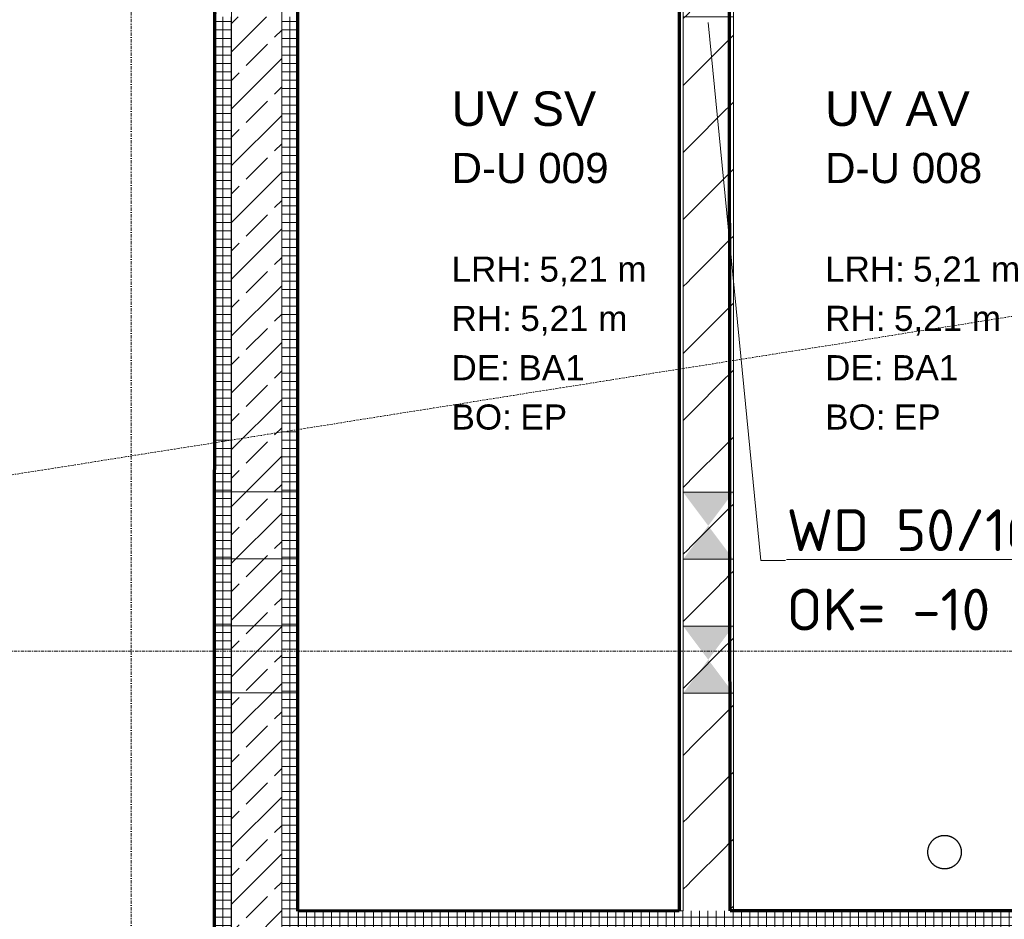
# Model space of a CAD drawing. Header units: millimetres. Extents: x 1523 to 73204, y -91281 to 10268.
# Tile 63 of 120: x 35343 to 38286, y -55032 to -52344. Entities that reach past the tile are written whole.
import ezdxf

# ---------------------------------------------------------------- set-up
doc = ezdxf.new("R2010")
doc.units = ezdxf.units.MM
for name, pattern in [('CAx_nichtHalbton', [20001.0584, 10000, -0.5292, 10000, -0.5292]), ('IMPORT-STRICHPUNKT _7_', [20, 10, -5, 0, -5]), ('Verdeckt 2x', [3.572, 2.3813, -1.1907])]:
    doc.linetypes.add(name, pattern=pattern)
for name, color, linetype, lineweight, true_color in [('90 A--Achsraster _1_50_', 7, 'IMPORT-STRICHPUNKT _7_', 13, 0x656565), ('Neubau_10 A--Wand innen _ Ausbau', 7, 'Continuous', 13, 0x656565), ('Neubau_10 A--Wand innen _tragend_', 7, 'Continuous', 13, 0x656565), ('Neubau_20 A--Gründungsbelag', 7, 'Continuous', 13, 0x656565), ('Neubau_80 A--Raum', 7, 'Continuous', 13, 0x656565), ('Xref_706_5_--_ÜP_-1_000_16_Übersichtsplan UG_IFC 2025_01_13_dwg', 7, 'Continuous', 13, 0x767676), ('XX', 7, 'Continuous', 18, 0x804040)]:
    doc.layers.add(name, color=color, linetype=linetype, lineweight=lineweight, true_color=true_color)
doc.layers.add('M-EQPM-___-IDEN', color=7, linetype='Continuous', lineweight=9)
doc.styles.add('Arial', font='arial.ttf', dxfattribs={"height": 75})
doc.styles.add('Arial_B_1', font='txt', dxfattribs={"height": 103.174603})
doc.styles.add('Arial_B_2', font='txt', dxfattribs={"height": 90.277778})
doc.styles.add('ISOCPEUR', font='isocpeur.ttf', dxfattribs={"height": 125})
pattern_1 = [(356.336, (0, 0), (1.597632, 24.948899), []), (86.336, (0, 0), (-24.948899, 1.597632), [])]

# ---------------------------------------------------------------- blocks, each defined once
blk = doc.blocks.new('Xref_706_5_--_ÜP_-1_000_11_Übersichtsplan UG_IFC 2024_09_30_dwg__X203-41959773-SuD_-1UG gesamt Plot  - Blatt 7')
at = {"layer": 'Neubau_10 A--Wand innen _ Ausbau', "color": 9, "true_color": 0xcbcbcb}
for p, q in [((40978.7, -94404.3), (40967.7, -94390.5)), ((41177.5, -94426.3), (41166.5, -94412.5)), ((41376.3, -94448.4), (41365.2, -94434.6)), ((41575.1, -94470.4), (41564, -94456.6)), ((41773.8, -94492.5), (41762.8, -94478.7)), ((41973.2, -94514.6), (41962.2, -94500.8)), ((42172, -94536.7), (42161, -94522.9)), ((42370.8, -94558.7), (42359.8, -94544.9)), ((42569.6, -94580.8), (42558.5, -94567)), ((42768.4, -94602.8), (42757.3, -94589)), ((42967.7, -94625), (42956.7, -94611.2)), ((43166.5, -94647), (43155.5, -94633.2)), ((43365.3, -94669.1), (43354.3, -94655.3)), ((43564.1, -94691.1), (43553, -94677.3)), ((43762.9, -94713.2), (43751.8, -94699.4)), ((43962.3, -94735.3), (43951.2, -94721.5)), ((44161, -94757.4), (44150, -94743.6)), ((44359.8, -94779.4), (44348.8, -94765.6)), ((44558.6, -94801.5), (44547.6, -94787.7)), ((44757.4, -94823.6), (44746.3, -94809.7))]:
    blk.add_line(p, q, dxfattribs=at)
blk = doc.blocks.new('Xref_706_5_--_ÜP_-1_000_11_Übersichtsplan UG_IFC 2024_09_30_dwg__X204-41959774-SuD_-1UG gesamt Plot  - Blatt 7')
at = {"layer": 'Neubau_10 A--Wand innen _ Ausbau', "color": 9, "true_color": 0xcbcbcb}
for p, q in [((40967.7, -94390.5), (40956.6, -94376.7)), ((41166.5, -94412.5), (41155.4, -94398.7)), ((41365.2, -94434.6), (41354.2, -94420.8)), ((41564, -94456.6), (41553, -94442.8)), ((41762.8, -94478.7), (41751.8, -94464.9)), ((41962.2, -94500.8), (41951.1, -94487)), ((42161, -94522.9), (42149.9, -94509.1)), ((42359.8, -94544.9), (42348.7, -94531.1)), ((42558.5, -94567), (42547.5, -94553.2)), ((42757.3, -94589), (42746.3, -94575.2)), ((42956.7, -94611.2), (42945.7, -94597.4)), ((43155.5, -94633.2), (43144.4, -94619.4)), ((43354.3, -94655.3), (43343.2, -94641.5)), ((43553, -94677.3), (43542, -94663.5)), ((43751.8, -94699.4), (43740.8, -94685.6)), ((43951.2, -94721.5), (43940.2, -94707.7)), ((44150, -94743.6), (44138.9, -94729.8)), ((44348.8, -94765.6), (44337.7, -94751.8)), ((44547.6, -94787.7), (44536.5, -94773.9)), ((44746.3, -94809.7), (44735.3, -94795.9))]:
    blk.add_line(p, q, dxfattribs=at)
blk = doc.blocks.new('Xref_706_5_--_ÜP_-1_000_11_Übersichtsplan UG_IFC 2024_09_30_dwg__X205-41959775-SuD_-1UG gesamt Plot  - Blatt 7')
at = {"layer": 'Neubau_10 A--Wand innen _ Ausbau', "color": 9, "true_color": 0xcbcbcb}
for p, q in [((41056, -94274.5), (41045, -94260.7)), ((41254.8, -94296.5), (41243.7, -94282.7)), ((41453.6, -94318.6), (41442.5, -94304.8)), ((41652.3, -94340.7), (41641.3, -94326.9)), ((41851.1, -94362.7), (41840.1, -94348.9)), ((42050.5, -94384.8), (42039.5, -94371)), ((42249.3, -94406.9), (42238.3, -94393.1)), ((42448.1, -94429), (42437, -94415.2)), ((42646.9, -94451), (42635.8, -94437.2)), ((42845.6, -94473.1), (42834.6, -94459.3)), ((43045, -94495.2), (43034, -94481.4)), ((43243.8, -94517.3), (43232.8, -94503.5)), ((43442.6, -94539.3), (43431.5, -94525.5)), ((43641.4, -94561.4), (43630.3, -94547.6)), ((43840.2, -94583.4), (43829.1, -94569.6)), ((44039.5, -94605.6), (44028.5, -94591.8)), ((44238.3, -94627.6), (44227.3, -94613.8)), ((44437.1, -94649.7), (44426.1, -94635.9)), ((44635.9, -94671.7), (44624.8, -94657.9)), ((44834.7, -94693.8), (44823.6, -94680))]:
    blk.add_line(p, q, dxfattribs=at)
blk = doc.blocks.new('Xref_706_5_--_ÜP_-1_000_11_Übersichtsplan UG_IFC 2024_09_30_dwg__X206-41959776-SuD_-1UG gesamt Plot  - Blatt 7')
at = {"layer": 'Neubau_10 A--Wand innen _ Ausbau', "color": 9, "true_color": 0xcbcbcb}
for p, q in [((41067.1, -94288.3), (41056, -94274.5)), ((41265.8, -94310.3), (41254.8, -94296.5)), ((41464.6, -94332.4), (41453.6, -94318.6)), ((41663.4, -94354.5), (41652.3, -94340.7)), ((41862.2, -94376.5), (41851.1, -94362.7)), ((42061.6, -94398.6), (42050.5, -94384.8)), ((42260.3, -94420.7), (42249.3, -94406.9)), ((42459.1, -94442.8), (42448.1, -94429)), ((42657.9, -94464.8), (42646.9, -94451)), ((42856.7, -94486.9), (42845.6, -94473.1)), ((43056.1, -94509), (43045, -94495.2)), ((43254.9, -94531.1), (43243.8, -94517.3)), ((43453.6, -94553.1), (43442.6, -94539.3)), ((43652.4, -94575.2), (43641.4, -94561.4)), ((43851.2, -94597.2), (43840.2, -94583.4)), ((44050.6, -94619.4), (44039.5, -94605.6)), ((44249.4, -94641.4), (44238.3, -94627.6)), ((44448.1, -94663.5), (44437.1, -94649.7)), ((44646.9, -94685.5), (44635.9, -94671.7)), ((44836.1, -94695.5), (44834.7, -94693.8))]:
    blk.add_line(p, q, dxfattribs=at)
blk = doc.blocks.new('Xref_706_5_--_ÜP_-1_000_11_Übersichtsplan UG_IFC 2024_09_30_dwg__X207-41959777-SuD_-1UG gesamt Plot  - Blatt 7')
at = {"layer": 'Neubau_10 A--Wand innen _ Ausbau', "color": 9, "true_color": 0xcbcbcb}
for p, q in [((41155.4, -94398.7), (41067.1, -94288.3)), ((41354.2, -94420.8), (41265.8, -94310.3)), ((41553, -94442.8), (41464.6, -94332.4)), ((40956.6, -94376.7), (40948.6, -94366.6)), ((41751.8, -94464.9), (41663.4, -94354.5)), ((41876.4, -94394.2), (41862.2, -94376.5)), ((41951.1, -94487), (41877, -94394.3)), ((42149.9, -94509.1), (42061.6, -94398.6)), ((42348.7, -94531.1), (42260.3, -94420.7)), ((42547.5, -94553.2), (42459.1, -94442.8)), ((42746.3, -94575.2), (42657.9, -94464.8)), ((42870.9, -94504.6), (42856.7, -94486.9)), ((42945.7, -94597.4), (42871.5, -94504.7)), ((43144.4, -94619.4), (43056.1, -94509)), ((43343.2, -94641.5), (43254.9, -94531.1)), ((43542, -94663.5), (43453.6, -94553.1)), ((43740.8, -94685.6), (43652.4, -94575.2)), ((43865.4, -94615), (43851.2, -94597.2)), ((43940.2, -94707.7), (43866, -94615)), ((44138.9, -94729.8), (44050.6, -94619.4)), ((44337.7, -94751.8), (44249.4, -94641.4)), ((44536.5, -94773.9), (44448.1, -94663.5)), ((44735.3, -94795.9), (44646.9, -94685.5))]:
    blk.add_line(p, q, dxfattribs=at)
blk = doc.blocks.new('Xref_706_5_--_ÜP_-1_000_11_Übersichtsplan UG_IFC 2024_09_30_dwg_Standard-Rastermarker_2-41960555-SuD_-1UG gesamt Plot  - Blatt 7')
at = {"layer": '90 A--Achsraster _1_50_', "color": 9, "true_color": 0xcbcbcb}
blk.add_line((0, 0), (40099.1, 0), dxfattribs=at)
blk = doc.blocks.new('Xref_706_5_--_ÜP_-1_000_11_Übersichtsplan UG_IFC 2024_09_30_dwg_Standard-Rastermarker_6-41960559-SuD_-1UG gesamt Plot  - Blatt 7')
at = {"layer": '90 A--Achsraster _1_50_', "color": 9, "true_color": 0xcbcbcb, "flags": 128}
blk.add_lwpolyline([(0, 0), (750, 0), (31250, 0), (32000, 0)], dxfattribs=at)
blk = doc.blocks.new('Xref_706_5_--_ÜP_-1_000_11_Übersichtsplan UG_IFC 2024_09_30_dwg_Standard-Rastermarker_29-41960583-SuD_-1UG gesamt Plot  - Blatt 7')
at = {"layer": '90 A--Achsraster _1_50_', "color": 9, "true_color": 0xcbcbcb}
blk.add_line((0, 0), (53500.2, 0), dxfattribs=at)
blk = doc.blocks.new('Xref_706_5_--_ÜP_-1_000_16_Übersichtsplan UG_IFC 2025_01_13_dwg-35469238-SuD_-1UG gesamt Plot  - Blatt 7')
at = {"layer": 'Neubau_10 A--Wand innen _ Ausbau', "true_color": 0xededed}
for points in [[(48044.1, -92493), (47949.1, -92411.8), (47939.5, -92561.5)], [(48148.7, -92424.6), (48044.1, -92493), (48139.1, -92574.3)], [(48443.3, -92518.6), (48348.3, -92437.3), (48338.7, -92587)], [(48547.9, -92450.1), (48443.3, -92518.6), (48538.3, -92599.8)]]:
    blk.add_hatch(color=7, dxfattribs=at).paths.add_polyline_path(points)
at = {"layer": 'Neubau_10 A--Wand innen _tragend_', "true_color": 0xcbcbcb}
h = blk.add_hatch(dxfattribs=at)
h.set_pattern_fill('FP_11', color=9, style=0, pattern_type=2)
h.set_pattern_definition([(266.336, (0, 0), (-24.948899, 1.597632), []), (356.336, (0, 0), (1.597632, 24.948899), [])])
h.paths.add_polyline_path([(49163.4, -93792.2), (49326.3, -91247.4), (49276.4, -91244.2), (49113.5, -93789)])
h = blk.add_hatch(dxfattribs=at)
h.set_pattern_fill('FP_7', color=9, style=0, pattern_type=2)
h.set_pattern_definition(pattern_1)
h.paths.add_polyline_path([(46448.9, -93618.4), (45949.9, -93586.4), (46046.5, -93642.7), (46345.9, -93661.9)])
h.paths.add_polyline_path([(49359.8, -93854.9), (49362.9, -93805), (46448.9, -93618.4), (46445.7, -93668.3), (49309.9, -93851.7)])
h.paths.add_polyline_path([(45946.7, -93636.3), (45949.9, -93586.4), (45221.4, -93539.8), (45218.2, -93589.7)])
h = blk.add_hatch(dxfattribs=at)
h.set_pattern_fill('FP_4', color=9, style=0, pattern_type=2)
h.set_pattern_definition([(131.336, (0, 0), (90.10192, 79.25683), []), (131.336, (-45.05, -39.63), (90.10192, 79.25683), [90, -30])])
h.paths.add_polyline_path([(49359.8, -93854.9), (46445.7, -93668.3), (46436.1, -93818), (49350.2, -94004.6)])
h.paths.add_polyline_path([(46191.4, -93727.2), (46037, -93792.4), (46336.3, -93811.6), (46191.4, -93727.2)])
h.paths.add_polyline_path([(46345.9, -93661.9), (46046.5, -93642.7), (46191.4, -93727.2)])
h.paths.add_polyline_path([(45937.2, -93786), (45946.7, -93636.3), (45218.2, -93589.7), (45208.7, -93739.4)])
h = blk.add_hatch(dxfattribs=at)
h.set_pattern_fill('FP_7', color=9, style=0, pattern_type=2)
h.set_pattern_definition(pattern_1)
h.paths.add_polyline_path([(46432.9, -93867.9), (46336.3, -93811.6), (46037, -93792.4), (45934, -93835.9), (46183.5, -93851.9)])
h.paths.add_polyline_path([(49347, -94054.5), (49350.2, -94004.6), (46436.1, -93818), (46432.9, -93867.9), (49297.1, -94051.3)])
h.paths.add_polyline_path([(45934, -93835.9), (45937.2, -93786), (45208.7, -93739.4), (45205.5, -93789.3)])
at = {"layer": 'Neubau_10 A--Wand innen _ Ausbau', "color": 9, "true_color": 0xcbcbcb}
blk.add_line((49196.5, -92491.7), (48547.9, -92450.1), dxfattribs=at)
at = {"layer": 'Neubau_10 A--Wand innen _ Ausbau', "color": 9, "true_color": 0xcbcbcb, "flags": 128}
for points in [[(47939.5, -92561.5), (46522.4, -92470.7), (46523.2, -92458.3), (46524, -92445.8), (46530.4, -92346), (46531.2, -92333.5), (46532, -92321), (46033, -92289.1), (45304.5, -92242.4)], [(48139.1, -92574.3), (48139.9, -92561.8), (48140.7, -92549.3), (48147.1, -92449.5), (48147.9, -92437), (48148.7, -92424.6), (47949.1, -92411.8), (46532, -92321)], [(47949.1, -92411.8), (47948.3, -92424.3), (47947.5, -92436.7), (47941.1, -92536.5), (47940.3, -92549), (47939.5, -92561.5), (48139.1, -92574.3), (48338.7, -92587)], [(48538.3, -92599.8), (48539.1, -92587.3), (48539.9, -92574.9), (48546.3, -92475.1), (48547.1, -92462.6), (48547.9, -92450.1), (48348.3, -92437.3), (48148.7, -92424.6)], [(48348.3, -92437.3), (48347.5, -92449.8), (48346.7, -92462.3), (48340.3, -92562.1), (48339.5, -92574.6), (48338.7, -92587), (48538.3, -92599.8), (49186.9, -92641.3)]]:
    blk.add_lwpolyline(points, dxfattribs=at)
at = {"layer": 'Neubau_10 A--Wand innen _tragend_', "color": 9, "true_color": 0xcbcbcb, "flags": 128}
for points in [[(49698.1, -82232.7), (49713.1, -82233.7), (49852.8, -82242.6), (49902.7, -82245.8), (50052.4, -82255.4), (50102.3, -82258.6), (50115.1, -82059), (50145.7, -81580), (49896.2, -81564), (49276.4, -91244.2), (49196.5, -92491.7)], [(52096.7, -82957.5), (56183.3, -83219.2), (56333, -83228.7), (55617.3, -94405.9), (45208.7, -93739.4), (45218.2, -93589.7), (55477.2, -94246.6), (56176.9, -83319), (52090.3, -83057.3)], [(49561, -90711.8), (49525.9, -91260.2), (49362.9, -93805), (48463.5, -93747.4)], [(49186.9, -92641.3), (49113.5, -93789), (49362.9, -93805), (49662.3, -93824.1), (50959.7, -93907.2), (50956.5, -93957.1), (50946.9, -94106.8), (50943.7, -94156.7)], [(44890.4, -94014.6), (44889.5, -94029.6), (44784.7, -94022.9), (44785.6, -94007.9), (44817.6, -93508.9), (45221.8, -93534.8), (45221.4, -93539.8), (45949.9, -93586.4), (45946.7, -93636.3), (45937.2, -93786), (45934, -93835.9), (46432.9, -93867.9), (47848.5, -93958.5)], [(48048.1, -93971.3), (48051.3, -93921.4), (48060.9, -93771.7), (48064.1, -93721.8), (47864.5, -93709), (46448.9, -93618.4)], [(47864.5, -93709), (47861.3, -93758.9), (47851.7, -93908.6), (47848.5, -93958.5), (48048.1, -93971.3), (48248, -93984.1)], [(48447.6, -93996.9), (48450.8, -93947), (48460.3, -93797.3), (48463.5, -93747.4), (48264, -93734.6), (48064.1, -93721.8)], [(48264, -93734.6), (48260.8, -93784.5), (48251.2, -93934.2), (48248, -93984.1), (48447.6, -93996.9), (49347, -94054.5), (49646.4, -94073.6)]]:
    blk.add_lwpolyline(points, dxfattribs=at)
at = {"layer": 'Neubau_20 A--Gründungsbelag', "color": 9, "true_color": 0xcbcbcb, "flags": 128}
blk.add_lwpolyline([(76508.6, -83318.2), (61339.7, -82346.9), (61342.9, -82297), (50145.7, -81580), (50069, -82777.6), (56386.1, -83182), (55903.7, -90716.6), (58702.9, -90895.9), (58687, -91145.3), (57933.5, -91097.1), (57909.2, -91476.3), (57759.5, -91466.7), (57680.3, -92704.2), (57830, -92713.8), (57702.5, -94704.7), (57453, -94688.7), (57540.2, -93326.5), (55743.9, -93211.5), (55664, -94459), (45205.5, -93789.3), (45189.8, -94033.8), (44940.3, -94017.8), (44811.9, -96023.7)], dxfattribs=at)
for points in [[(45384.4, -90995), (45380.8, -91051.3), (45131.3, -91035.3), (45058.8, -92168), (45308.2, -92184), (45304.5, -92242.4), (49196.5, -92491.7), (49276.4, -91244.2)], [(45294.9, -92392.1), (45294.3, -92402.1), (45044.8, -92386.1), (44972.3, -93518.8), (45221.8, -93534.8), (45221.4, -93539.8), (49113.5, -93789), (49186.9, -92641.3)]]:
    blk.add_lwpolyline(points, close=True, dxfattribs=at)
for name, p, rotation in [('Xref_706_5_--_ÜP_-1_000_11_Übersichtsplan UG_IFC 2024_09_30_dwg_Standard-Rastermarker_29-41960583-SuD_-1UG gesamt Plot  - Blatt 7', (49410.3, -112235.8), 95.33628353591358), ('Xref_706_5_--_ÜP_-1_000_11_Übersichtsplan UG_IFC 2024_09_30_dwg_Standard-Rastermarker_6-41960559-SuD_-1UG gesamt Plot  - Blatt 7', (47260.8, -110595), 86.33628353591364), ('Xref_706_5_--_ÜP_-1_000_11_Übersichtsplan UG_IFC 2024_09_30_dwg__X205-41959775-SuD_-1UG gesamt Plot  - Blatt 7', (0, 0), 2.668141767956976), ('Xref_706_5_--_ÜP_-1_000_11_Übersichtsplan UG_IFC 2024_09_30_dwg__X206-41959776-SuD_-1UG gesamt Plot  - Blatt 7', (0, 0), 2.668141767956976), ('Xref_706_5_--_ÜP_-1_000_11_Übersichtsplan UG_IFC 2024_09_30_dwg__X207-41959777-SuD_-1UG gesamt Plot  - Blatt 7', (0, 0), 2.668141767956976), ('Xref_706_5_--_ÜP_-1_000_11_Übersichtsplan UG_IFC 2024_09_30_dwg__X204-41959774-SuD_-1UG gesamt Plot  - Blatt 7', (0, 0), 2.668141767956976), ('Xref_706_5_--_ÜP_-1_000_11_Übersichtsplan UG_IFC 2024_09_30_dwg__X203-41959773-SuD_-1UG gesamt Plot  - Blatt 7', (0, 0), 2.668141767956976), ('Xref_706_5_--_ÜP_-1_000_11_Übersichtsplan UG_IFC 2024_09_30_dwg_Standard-Rastermarker_2-41960555-SuD_-1UG gesamt Plot  - Blatt 7', (81355.5, -96354.5), 176.3362835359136)]:
    blk.add_blockref(name, p, dxfattribs=dict(rotation=rotation))
at = {"layer": 'Neubau_80 A--Raum', "attachment_point": 1, "rotation": 86.3363, "line_spacing_factor": 0.941778}
for s, insert, char_height, width, style in [('5,21 m', (47280.5, -91830.8), 75, 382.894, 'Arial'), ('5,21 m', (47423.9, -91897.3), 75, 382.894, 'Arial'), ('D-U 008', (46954.8, -92073.4), 90.28, 546.326, 'Arial_B_2'), ('UV AV', (46771.4, -92061.7), 103.17, 508.068, 'Arial_B_1'), ('BA1', (47570.5, -91912.4), 75, 236.898, 'Arial'), ('EP', (47717.9, -91916.1), 75, 167.114, 'Arial'), ('LRH:', (47263.7, -92093.2), 75, 284.645, 'Arial'), ('RH:', (47410.7, -92102.6), 75, 214.861, 'Arial'), ('DE:', (47557.7, -92112), 75, 208.434, 'Arial'), ('BO:', (47704.8, -92121.5), 75, 215.779, 'Arial'), ('5,21 m', (47209.2, -92945.1), 75, 382.894, 'Arial'), ('5,21 m', (47352.5, -93011.7), 75, 382.894, 'Arial'), ('D-U 009', (46883.4, -93187.7), 90.28, 546.326, 'Arial_B_2'), ('UV SV', (46700.1, -93176), 103.17, 501.947, 'Arial_B_1'), ('BA1', (47499.2, -93026.7), 75, 236.898, 'Arial'), ('EP', (47646.6, -93030.4), 75, 167.114, 'Arial'), ('LRH:', (47192.4, -93207.5), 75, 284.645, 'Arial'), ('RH:', (47339.4, -93216.9), 75, 214.861, 'Arial'), ('DE:', (47486.4, -93226.4), 75, 208.434, 'Arial'), ('BO:', (47633.4, -93235.8), 75, 215.779, 'Arial')]:
    blk.add_mtext(s, dxfattribs=dict(at, insert=insert, char_height=char_height, width=width, style=style))

msp = doc.modelspace()

# ---------------------------------------------------------------- linework, layer by layer
at = {"layer": 'M-EQPM-___-IDEN'}
for p, q in [((37400.786, -52352.678), (37557.661, -53959.691)), ((37557.661, -53959.691), (37631.719, -53959.691))]:
    msp.add_line(p, q, dxfattribs=at)
at = {"layer": 'XX', "color": 7, "linetype": 'CAx_nichtHalbton', "lineweight": 70, "true_color": 0xffffff}
for p, q in [((35925.784, -51106.236), (35921.048, -61606.235)), ((36173.879, -55007.482), (36173.879, -51107.482)), ((37313.879, -51106.236), (37313.879, -55006.925)), ((37465.785, -55006.851), (37463.883, -51111.587)), ((37313.879, -55006.925), (36173.879, -55007.482)), ((38725.785, -55006.236), (37465.785, -55006.851))]:
    msp.add_line(p, q, dxfattribs=at)
at = {"layer": 'XX', "color": 9, "linetype": 'Verdeckt 2x', "true_color": 0xc0c0c0}
for p, q in [((35925.784, -51106.236), (35925.784, -61586.236)), ((36175.784, -51106.236), (36175.784, -55006.236)), ((37325.786, -55006.236), (37325.786, -51106.236)), ((37475.786, -51106.236), (37475.786, -55006.236)), ((36175.784, -55006.236), (37325.786, -55006.236)), ((37475.786, -55006.236), (38725.786, -55006.236))]:
    msp.add_line(p, q, dxfattribs=at)
at = {"layer": 'XX', "color": 251, "linetype": 'CAx_nichtHalbton', "lineweight": 25, "true_color": 0x646464}
msp.add_circle((38107.036, -54831.236), 50, dxfattribs=at)
msp.add_circle((38107.036, -54831.236), 50, dxfattribs=at)
msp.add_circle((38107.036, -54831.236), 50, dxfattribs=at)
msp.add_circle((38107.036, -54831.236), 50, dxfattribs=at)
msp.add_circle((38107.036, -54831.236), 50, dxfattribs=at)

# ---------------------------------------------------------------- block references
at = {"layer": 'Xref_706_5_--_ÜP_-1_000_16_Übersichtsplan UG_IFC 2025_01_13_dwg', "color": 9, "true_color": 0xcbcbcb, "rotation": 273.6637164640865}
msp.add_blockref('Xref_706_5_--_ÜP_-1_000_16_Übersichtsplan UG_IFC 2025_01_13_dwg-35469238-SuD_-1UG gesamt Plot  - Blatt 7', (126634.737, 0), dxfattribs=at)

# ---------------------------------------------------------------- texts
at = {"layer": 'M-EQPM-___-IDEN', "color": 96, "true_color": 0x008000, "char_height": 125, "attachment_point": 1, "style": 'ISOCPEUR'}
for s, insert, width in [('\\LWD 50/16 (E)', (37634.82, -53806.892), 1210.54812), ('OK= -10 UKRD', (37634.82, -54044.155), 1306.75062)]:
    msp.add_mtext(s, dxfattribs=dict(at, insert=insert, width=width))

doc.saveas('drawing.dxf')
